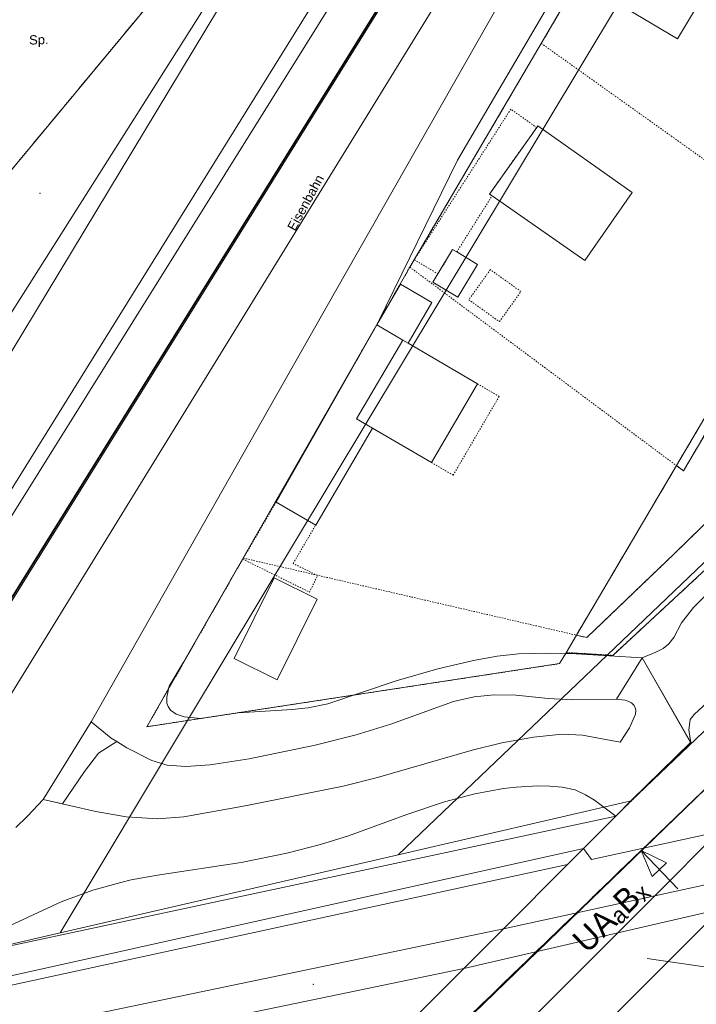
# Model space of a CAD drawing. Header units: millimetres. Extents: x -191 to 81095, y -508122 to 28741.
# Tile 191 of 251: x 5172 to 5223, y 10374 to 10449. Entities that reach past the tile are written whole.
import ezdxf
from ezdxf.enums import TextEntityAlignment as Align

# ---------------------------------------------------------------- set-up
doc = ezdxf.new("R2010")
doc.units = ezdxf.units.MM
for name, pattern in [('STRICHPUNKT', [1, 0.5, -0.25, 0, -0.25]), ('VE22-087 DB - VST Hervest-Dorsten ALK VA2736$0$1', [0]), ('VE22-087 DB - VST Hervest-Dorsten ALK VA2736$0$2', [0.16, 0.06, -0.1]), ('VE22-087 DB - VST Hervest-Dorsten ALK VA2736$0$3', [0.26, 0.11, -0.15])]:
    doc.linetypes.add(name, pattern=pattern)
doc.layers.get('0').update_dxf_attribs({"color": 251})
for name, color, linetype, lineweight in [('240620_Dorsten Achse$0$EB-62236R-A-ACHSE', 1, 'Continuous', 35), ('240620_Dorsten Achse$0$EB-62236R-A-PFEIL-LIN', 1, 'Continuous', 18), ('240620_Dorsten Achse$0$EB-62236R-A-PFEIL-TXT', 1, 'Continuous', 18), ('240620_Dorsten Achse$0$EB-62273R-A-ACHSE', 1, 'Continuous', 35), ('EB-2236R-A-ACHSE', 2, 'Continuous', 35), ('VE22-087 DB - VST Hervest-Dorsten ALK VA2736$0$AX_Bahnverkehr', 7, 'VE22-087 DB - VST Hervest-Dorsten ALK VA2736$0$1', 18), ('VE22-087 DB - VST Hervest-Dorsten ALK VA2736$0$AX_BauwerkImVerkehrsbereich', 7, 'VE22-087 DB - VST Hervest-Dorsten ALK VA2736$0$1', 18), ('VE22-087 DB - VST Hervest-Dorsten ALK VA2736$0$AX_BesondererBauwerkspunkt_G2300', 7, 'VE22-087 DB - VST Hervest-Dorsten ALK VA2736$0$1', 18), ('VE22-087 DB - VST Hervest-Dorsten ALK VA2736$0$AX_Flurstueck', 9, 'VE22-087 DB - VST Hervest-Dorsten ALK VA2736$0$1', 18), ('VE22-087 DB - VST Hervest-Dorsten ALK VA2736$0$AX_Gebaeude', 7, 'VE22-087 DB - VST Hervest-Dorsten ALK VA2736$0$1', 18), ('VE22-087 DB - VST Hervest-Dorsten ALK VA2736$0$AX_Gehoelz', 7, 'VE22-087 DB - VST Hervest-Dorsten ALK VA2736$0$1', 18), ('VE22-087 DB - VST Hervest-Dorsten ALK VA2736$0$AX_Gelaendekante', 7, 'VE22-087 DB - VST Hervest-Dorsten ALK VA2736$0$1', 18), ('VE22-087 DB - VST Hervest-Dorsten ALK VA2736$0$AX_Gleis', 7, 'VE22-087 DB - VST Hervest-Dorsten ALK VA2736$0$1', 18), ('VE22-087 DB - VST Hervest-Dorsten ALK VA2736$0$AX_SonstigesBauwerkOderSonstigeEinrichtung', 7, 'VE22-087 DB - VST Hervest-Dorsten ALK VA2736$0$1', 18), ('VE22-087 DB - VST Hervest-Dorsten ALK VA2736$0$AX_SportFreizeitUndErholungsflaeche', 7, 'VE22-087 DB - VST Hervest-Dorsten ALK VA2736$0$1', 18), ('VE22-087 DB - VST Hervest-Dorsten ALK VA2736$0$AX_Strassenverkehr', 7, 'VE22-087 DB - VST Hervest-Dorsten ALK VA2736$0$1', 18), ('VE22-087 DB - VST Hervest-Dorsten ALK VA2736$0$AX_Strassenverkehrsanlage', 7, 'VE22-087 DB - VST Hervest-Dorsten ALK VA2736$0$1', 18), ('VE22-087 DB - VST Hervest-Dorsten ALK VA2736$0$AX_Vegetationsmerkmal', 7, 'VE22-087 DB - VST Hervest-Dorsten ALK VA2736$0$1', 18), ('VE22-087 DB - VST Hervest-Dorsten ALK VA2736$0$AX_Wald', 7, 'VE22-087 DB - VST Hervest-Dorsten ALK VA2736$0$1', 18), ('VE22-087 DB - VST Hervest-Dorsten ALK VA2736$0$AX_Weg', 7, 'VE22-087 DB - VST Hervest-Dorsten ALK VA2736$0$1', 18)]:
    doc.layers.add(name, color=color, linetype=linetype, lineweight=lineweight)
doc.layers.add('XREF ALK Kataster', color=251, linetype='Continuous')
doc.styles.add('240620_Dorsten Achse$0$PROVI', font='PROVI.SHX')
doc.styles.add('VE22-087 DB - VST Hervest-Dorsten ALK VA2736$0$0', font='arial.ttf')

# ---------------------------------------------------------------- blocks, each defined once
blk = doc.blocks.new('VE22-087 DB - VST Hervest-Dorsten ALK VA2736$0$99')
at = {"color": 0}
blk.add_point((0, 0), dxfattribs=at)
blk = doc.blocks.new('VE22-087 DB - VST Hervest-Dorsten ALK VA2736')
at = {"layer": 'VE22-087 DB - VST Hervest-Dorsten ALK VA2736$0$AX_Bahnverkehr', "color": 253, "linetype": 'VE22-087 DB - VST Hervest-Dorsten ALK VA2736$0$1', "lineweight": 13, "ltscale": 0.5, "true_color": 0x999999}
for points in [[(5278.668, 10582.923, 0), (5152.563, 10380.9, 0), (5147.64, 10372.958, 0), (5146.413, 10370.985, 0), (5147.217, 10370.444, 0), (5163.088, 10373.891, 0), (5165.257, 10377.383, 0), (5170.401, 10385.642, 0), (5165.687, 10388.387, 0), (5284.614, 10581.726, 0), (5285.013, 10582.483, 0), (5280.225, 10585.331, 0)], [(5304.431, 10471.88, 0), (5218.28, 10389.641, 0), (5214.686, 10386.037, 0), (5215.276, 10385.219, 0), (5224.875, 10387.29, 0), (5308.702, 10467.76, 0), (5321.412, 10481.685, 0), (5318.213, 10485.036, 0)], [(5215.276, 10385.219, 0), (5214.686, 10386.037, 0), (5213.481, 10384.829, 0), (5208.637, 10379.974, 0), (5205.647, 10376.977, 0), (5196.178, 10367.486, 0), (5192.579, 10363.878, 0), (5200.335, 10365.572, 0), (5204.012, 10366.374, 0), (5217.274, 10379.669, 0), (5220.064, 10382.466, 0), (5224.875, 10387.29, 0)]]:
    blk.add_polyline3d(points, close=True, dxfattribs=at)
at = {"layer": 'VE22-087 DB - VST Hervest-Dorsten ALK VA2736$0$AX_BauwerkImVerkehrsbereich', "color": 253, "linetype": 'VE22-087 DB - VST Hervest-Dorsten ALK VA2736$0$1', "lineweight": 13, "ltscale": 0.5, "true_color": 0x999999}
blk.add_polyline3d([(5214.686, 10386.037, 0), (5213.481, 10384.829, 0), (5208.637, 10379.974, 0), (5205.647, 10376.977, 0), (5196.178, 10367.486, 0), (5192.579, 10363.878, 0), (5200.335, 10365.572, 0), (5204.012, 10366.374, 0), (5217.274, 10379.669, 0), (5220.064, 10382.466, 0), (5224.875, 10387.29, 0), (5215.276, 10385.219, 0)], close=True, dxfattribs=at)
at = {"layer": 'VE22-087 DB - VST Hervest-Dorsten ALK VA2736$0$AX_Flurstueck', "linetype": 'VE22-087 DB - VST Hervest-Dorsten ALK VA2736$0$1', "lineweight": 13, "ltscale": 0.5}
for points in [[(5271.922, 10590.443, 0), (5268.848, 10584.388, 0), (5248.128, 10547.614, 0), (5240.468, 10535.52, 0), (5234.677, 10526.379, 0), (5220.384, 10503.812, 0), (5209.329, 10486.359, 0), (5164.574, 10415.7, 0), (5162.696, 10412.736, 0), (5140.318, 10377.435, 0), (5136.455, 10371.316, 0), (5147.64, 10372.958, 0), (5146.413, 10370.985, 0), (5147.217, 10370.444, 0), (5163.088, 10373.891, 0), (5165.257, 10377.383, 0), (5175.145, 10379.671, 0), (5184.78, 10395.717, 0), (5233.557, 10476.946, 0), (5276.932, 10550.328, 0), (5284.525, 10563.173, 0), (5290.119, 10572.455, 0)], [(5325.296, 10409.4, 0), (5256.118, 10394.391, 0), (5255.759, 10400.637, 0), (5251.89, 10396.737, 0), (5235.038, 10391.489, 0), (5232.479, 10388.932, 0), (5227.681, 10384.129, 0), (5225.02, 10381.464, 0), (5209.976, 10366.403, 0), (5208.929, 10365.356, 0), (5210.668, 10361.899, 0), (5211.26, 10358.159, 0), (5210.699, 10354.403, 0), (5222.263, 10366.366, 0), (5224.534, 10368.714, 0), (5224.852, 10369.043, 0), (5226.24, 10370.482, 0), (5227.491, 10370.752, 0), (5229.794, 10371.249, 0), (5276.125, 10381.254, 0), (5278.192, 10381.7, 0), (5291.343, 10384.539, 0)], [(5219.485, 10377.733, 0), (5227.431, 10376.574, 0)]]:
    blk.add_polyline3d(points, dxfattribs=at)
for points in [[(5284.525, 10563.173, 0), (5276.932, 10550.328, 0), (5233.557, 10476.946, 0), (5184.78, 10395.717, 0), (5175.145, 10379.671, 0), (5200.692, 10385.573, 0), (5216.472, 10400.661, 0), (5233.875, 10417.302, 0), (5271.208, 10454.6, 0), (5273.571, 10456.961, 0), (5274.905, 10458.293, 0), (5296.33, 10479.699, 0), (5310.154, 10493.48, 0), (5308.994, 10496.615, 0), (5305.061, 10507.235, 0), (5303.875, 10512.507, 0), (5299.828, 10530.498, 0), (5290.654, 10571.271, 0), (5290.119, 10572.455, 0)], [(5218.444, 10505.415, 0), (5209.447, 10512.845, 0), (5209.299, 10512.967, 0), (5204.6, 10507.285, 0), (5201.678, 10503.751, 0), (5196.348, 10497.307, 0), (5194.107, 10494.598, 0), (5158.469, 10451.505, 0), (5156.675, 10449.337, 0), (5151.13, 10442.632, 0), (5143.817, 10433.254, 0), (5143.172, 10432.426, 0), (5164.574, 10415.7, 0), (5209.329, 10486.359, 0), (5220.384, 10503.812, 0)], [(5271.208, 10454.6, 0), (5233.875, 10417.302, 0), (5216.472, 10400.661, 0), (5200.692, 10385.573, 0), (5218.28, 10389.641, 0), (5214.686, 10386.037, 0), (5215.276, 10385.219, 0), (5224.875, 10387.29, 0), (5232.479, 10388.932, 0), (5235.038, 10391.489, 0), (5251.89, 10396.737, 0), (5255.759, 10400.637, 0), (5315.72, 10460.985, 0), (5308.702, 10467.76, 0), (5304.431, 10471.88, 0), (5296.33, 10479.699, 0), (5274.905, 10458.293, 0), (5273.571, 10456.961, 0)], [(5159.517, 10353.634, 0), (5173.581, 10356.791, 0), (5188.953, 10360.252, 0), (5192.579, 10363.878, 0), (5196.178, 10367.486, 0), (5205.647, 10376.977, 0), (5208.637, 10379.974, 0), (5213.481, 10384.829, 0), (5214.686, 10386.037, 0), (5218.28, 10389.641, 0), (5200.692, 10385.573, 0), (5175.145, 10379.671, 0), (5165.257, 10377.383, 0), (5163.088, 10373.891, 0), (5160.655, 10369.965, 0), (5159.008, 10367.309, 0), (5153.412, 10358.282, 0), (5151.237, 10354.773, 0), (5150.839, 10354.13, 0), (5149.069, 10351.283, 0)], [(5214.686, 10386.037, 0), (5213.481, 10384.829, 0), (5208.637, 10379.974, 0), (5205.647, 10376.977, 0), (5196.178, 10367.486, 0), (5192.579, 10363.878, 0), (5200.335, 10365.572, 0), (5204.012, 10366.374, 0), (5208.967, 10367.456, 0), (5209.976, 10366.403, 0), (5225.02, 10381.464, 0), (5227.681, 10384.129, 0), (5232.479, 10388.932, 0), (5224.875, 10387.29, 0), (5215.276, 10385.219, 0)]]:
    blk.add_polyline3d(points, close=True, dxfattribs=at)
at = {"layer": 'VE22-087 DB - VST Hervest-Dorsten ALK VA2736$0$AX_Gebaeude', "color": 7, "linetype": 'VE22-087 DB - VST Hervest-Dorsten ALK VA2736$0$1', "lineweight": 13, "ltscale": 0.5}
for points in [[(5216.582, 10450.312, 0), (5221.785, 10447.22, 0), (5224.052, 10451.028, 0), (5218.854, 10454.117, 0)], [(5218.362, 10435.601, 0), (5211.232, 10440.64, 0), (5211.146, 10440.519, 0), (5207.585, 10435.497, 0), (5207.777, 10435.364, 0), (5214.78, 10430.48, 0)], [(5204.796, 10431.309, 0), (5203.682, 10429.462, 0), (5203.299, 10428.827, 0), (5205.177, 10427.694, 0), (5206.674, 10430.176, 0), (5205.11, 10431.119, 0)], [(5201.443, 10424.218, 0), (5203.237, 10427.288, 0), (5200.849, 10428.684, 0), (5199.072, 10425.604, 0), (5201.031, 10424.46, 0)], [(5194.458, 10410.474, 0), (5198.743, 10417.806, 0), (5197.544, 10418.508, 0), (5201.031, 10424.46, 0), (5199.072, 10425.604, 0), (5191.472, 10412.22, 0)], [(5201.031, 10424.46, 0), (5197.544, 10418.508, 0), (5198.743, 10417.806, 0), (5203.196, 10415.203, 0), (5206.684, 10421.156, 0), (5201.443, 10424.218, 0)], [(5188.296, 10400.405, 0), (5191.552, 10398.793, 0), (5194.565, 10404.876, 0), (5191.309, 10406.489, 0)]]:
    blk.add_polyline3d(points, close=True, dxfattribs=at)
at = {"layer": 'VE22-087 DB - VST Hervest-Dorsten ALK VA2736$0$AX_Gehoelz', "color": 3, "linetype": 'VE22-087 DB - VST Hervest-Dorsten ALK VA2736$0$1', "lineweight": 13, "ltscale": 0.5, "true_color": 0x00ff00}
for points in [[(5271.922, 10590.443, 0), (5268.848, 10584.388, 0), (5248.128, 10547.614, 0), (5240.468, 10535.52, 0), (5234.677, 10526.379, 0), (5220.384, 10503.812, 0), (5209.329, 10486.359, 0), (5164.574, 10415.7, 0), (5162.696, 10412.736, 0), (5140.318, 10377.435, 0), (5136.455, 10371.316, 0), (5147.64, 10372.958, 0), (5152.563, 10380.9, 0), (5278.668, 10582.923, 0), (5280.225, 10585.331, 0), (5280.802, 10586.256, 0), (5278.301, 10587.817, 0), (5276.491, 10588.769, 0), (5275.081, 10589.438, 0), (5273.329, 10590.049, 0)], [(5287.41, 10578.727, 0), (5286.784, 10579.674, 0), (5284.614, 10581.726, 0), (5165.687, 10388.387, 0), (5170.401, 10385.642, 0), (5165.257, 10377.383, 0), (5175.145, 10379.671, 0), (5184.78, 10395.717, 0), (5181.701, 10395.246, 0), (5188.988, 10407.986, 0), (5201.564, 10429.974, 0), (5211.494, 10446.878, 0), (5221.676, 10464.28, 0), (5231.175, 10480.567, 0), (5242.373, 10499.059, 0), (5252.588, 10516.262, 0), (5263.041, 10533.32, 0), (5274.817, 10552.898, 0), (5276.932, 10550.328, 0), (5284.525, 10563.173, 0), (5290.119, 10572.455, 0), (5289.442, 10574.322, 0), (5288.736, 10576.031, 0), (5288.102, 10577.527, 0)], [(5309.799, 10490.961, 0), (5298.122, 10477.97, 0), (5283.631, 10463.211, 0), (5263.256, 10443.5, 0), (5223.268, 10406.533, 0), (5216.887, 10400.635, 0), (5216.472, 10400.661, 0), (5200.692, 10385.573, 0), (5218.28, 10389.641, 0), (5304.431, 10471.88, 0), (5318.213, 10485.036, 0), (5316.446, 10486.888, 0), (5312.051, 10491.491, 0), (5311.037, 10491.836, 0)]]:
    blk.add_polyline3d(points, close=True, dxfattribs=at)
at = {"layer": 'VE22-087 DB - VST Hervest-Dorsten ALK VA2736$0$AX_Gelaendekante', "color": 18, "linetype": 'VE22-087 DB - VST Hervest-Dorsten ALK VA2736$0$1', "lineweight": 13, "ltscale": 0.5, "true_color": 0x520000}
for points in [[(5311.538, 10491.516, 0), (5309.752, 10489.421, 0), (5299.832, 10477.85, 0), (5292.326, 10470.768, 0), (5283.493, 10461.491, 0), (5280.485, 10458.494, 0), (5271.255, 10449.686, 0), (5251.174, 10431.196, 0), (5229.823, 10410.445, 0), (5223.802, 10405.052, 0), (5222.977, 10404.262, 0), (5222.075, 10403.098, 0), (5221.493, 10401.987, 0), (5221.13, 10401.516, 0), (5220.697, 10401.163, 0), (5220.15, 10400.872, 0), (5219.12, 10400.45, 0)], [(5222.777, 10394.055, 0), (5222.635, 10394.997, 0), (5222.747, 10395.786, 0), (5223.029, 10396.155, 0), (5225.042, 10398.019, 0), (5269.756, 10442.448, 0), (5280.063, 10453.021, 0), (5310.876, 10484.828, 0), (5312.368, 10486.317, 0), (5313.202, 10486.877, 0), (5315.065, 10487.751, 0), (5317.948, 10488.772, 0)], [(5219.108, 10400.447, 0), (5217.165, 10397.336, 0)], [(5217.165, 10397.336, 0), (5219.108, 10400.447, 0), (5222.766, 10394.047, 0)], [(5219.12, 10400.45, 0), (5222.777, 10394.055, 0)], [(5171.806, 10387.625, 0), (5172.677, 10388.477, 0), (5173.866, 10389.749, 0), (5177.84, 10388.831, 0), (5180.149, 10388.427, 0), (5182.506, 10388.284, 0), (5184.488, 10388.442, 0), (5189.134, 10389.256, 0), (5196.525, 10390.752, 0), (5199.134, 10391.403, 0), (5206.275, 10393.48, 0), (5208.521, 10394.021, 0), (5210.911, 10394.46, 0), (5213.064, 10394.686, 0), (5214.616, 10394.599, 0), (5217.447, 10394.076, 0), (5218.166, 10395.149, 0), (5218.614, 10396.193, 0), (5218.631, 10396.465, 0), (5218.569, 10396.707, 0), (5218.481, 10396.861, 0), (5218.311, 10397.037, 0), (5218.091, 10397.14, 0), (5217.831, 10397.238, 0), (5217.165, 10397.336, 0)], [(5173.867, 10389.751, 0), (5177.508, 10395.602, 0)], [(5177.508, 10395.602, 0), (5179.012, 10394.384, 0), (5179.429, 10394.125, 0)], [(5222.766, 10394.047, 0), (5218.317, 10389.685, 0), (5217.11, 10388.486, 0), (5215.506, 10389.703, 0), (5214.819, 10390.108, 0), (5214.04, 10390.464, 0), (5213.057, 10390.669, 0), (5212.142, 10390.753, 0), (5211.227, 10390.768, 0), (5209.587, 10390.683, 0), (5208.63, 10390.576, 0), (5206.468, 10390.181, 0), (5204.173, 10389.562, 0), (5201.334, 10388.61, 0), (5196.923, 10387.011, 0), (5194.818, 10386.339, 0), (5192.271, 10385.68, 0), (5188.823, 10384.986, 0), (5182.518, 10384.021, 0), (5180.528, 10383.664, 0), (5179.738, 10383.485, 0), (5177.63, 10382.905, 0), (5175.243, 10382.005, 0), (5165.277, 10377.398, 0)], [(5179.429, 10394.125, 0), (5178.049, 10393.24, 0), (5176.996, 10391.862, 0), (5175.323, 10389.417, 0)], [(5175.323, 10389.417, 0), (5173.867, 10389.751, 0)], [(5217.109, 10388.48, 0), (5165.263, 10377.373, 0)], [(5214.679, 10386.042, 0), (5217.109, 10388.48, 0)], [(5163.593, 10374.691, 0), (5214.679, 10386.042, 0)]]:
    blk.add_polyline3d(points, dxfattribs=at)
at = {"layer": 'VE22-087 DB - VST Hervest-Dorsten ALK VA2736$0$AX_SonstigesBauwerkOderSonstigeEinrichtung', "color": 7, "linetype": 'VE22-087 DB - VST Hervest-Dorsten ALK VA2736$0$3', "lineweight": 13, "ltscale": 0.5}
for points in [[(5211.494, 10446.878, 0), (5214.299, 10444.876, 0), (5231.912, 10432.307, 0)], [(5201.564, 10429.974, 0), (5204.18, 10428.025, 0), (5221.701, 10414.971, 0)], [(5188.988, 10407.986, 0), (5191.762, 10407.344, 0), (5214.146, 10402.162, 0)], [(5212.878, 10400.012, 0), (5181.701, 10395.246, 0)], [(5217.115, 10388.485, 0), (5222.775, 10394.037, 0)]]:
    blk.add_polyline3d(points, dxfattribs=at)
for points in [[(5201.898, 10430.525, 0), (5203.682, 10429.462, 0), (5204.796, 10431.309, 0), (5205.11, 10431.119, 0), (5207.777, 10435.364, 0), (5207.585, 10435.497, 0), (5211.146, 10440.519, 0), (5209.189, 10441.906, 0)], [(5207.645, 10429.781, 0), (5206.018, 10427.506, 0), (5208.33, 10425.853, 0), (5209.956, 10428.128, 0)], [(5204.825, 10414.251, 0), (5208.313, 10420.204, 0), (5206.684, 10421.156, 0), (5203.196, 10415.203, 0)], [(5191.472, 10412.22, 0), (5188.951, 10407.907, 0), (5193.981, 10405.418, 0), (5194.597, 10406.662, 0), (5192.761, 10407.571, 0), (5194.458, 10410.474, 0)]]:
    blk.add_polyline3d(points, close=True, dxfattribs=at)
at = {"layer": 'VE22-087 DB - VST Hervest-Dorsten ALK VA2736$0$AX_SportFreizeitUndErholungsflaeche', "color": 253, "linetype": 'VE22-087 DB - VST Hervest-Dorsten ALK VA2736$0$1', "lineweight": 13, "ltscale": 0.5, "true_color": 0x999999}
for points in [[(5263.041, 10533.32, 0), (5252.588, 10516.262, 0), (5242.373, 10499.059, 0), (5231.175, 10480.567, 0), (5221.676, 10464.28, 0), (5211.494, 10446.878, 0), (5201.564, 10429.974, 0), (5188.988, 10407.986, 0), (5181.701, 10395.246, 0), (5184.78, 10395.717, 0), (5212.878, 10400.012, 0), (5213.36, 10400.829, 0), (5214.146, 10402.162, 0), (5221.701, 10414.971, 0), (5231.912, 10432.307, 0), (5235.962, 10439.296, 0), (5242.017, 10449.556, 0), (5252.149, 10466.674, 0), (5262.359, 10483.879, 0), (5272.616, 10501.091, 0), (5282.45, 10517.62, 0), (5291.444, 10532.697, 0), (5276.932, 10550.328, 0), (5274.817, 10552.898, 0)], [(5194.107, 10494.598, 0), (5196.607, 10492.558, 0), (5179.79, 10471.867, 0), (5185.629, 10467.261, 0), (5183.494, 10464.971, 0), (5177.821, 10469.665, 0), (5161.067, 10449.418, 0), (5158.469, 10451.505, 0), (5156.675, 10449.337, 0), (5164.452, 10443.297, 0), (5162.339, 10440.691, 0), (5157.119, 10444.941, 0), (5147.702, 10433.468, 0), (5162.324, 10421.439, 0), (5170.224, 10431.441, 0), (5168.169, 10433.338, 0), (5190.246, 10459.954, 0), (5187.377, 10462.435, 0), (5207.45, 10487.942, 0), (5196.348, 10497.307, 0)], [(5207.45, 10487.942, 0), (5187.377, 10462.435, 0), (5190.246, 10459.954, 0), (5168.169, 10433.338, 0), (5170.224, 10431.441, 0), (5162.324, 10421.439, 0), (5147.702, 10433.468, 0), (5157.119, 10444.941, 0), (5162.339, 10440.691, 0), (5164.452, 10443.297, 0), (5156.675, 10449.337, 0), (5151.13, 10442.632, 0), (5143.817, 10433.254, 0), (5143.172, 10432.426, 0), (5164.574, 10415.7, 0), (5209.329, 10486.359, 0)]]:
    blk.add_polyline3d(points, close=True, dxfattribs=at)
at = {"layer": 'VE22-087 DB - VST Hervest-Dorsten ALK VA2736$0$AX_Strassenverkehr', "color": 253, "linetype": 'VE22-087 DB - VST Hervest-Dorsten ALK VA2736$0$1', "lineweight": 13, "ltscale": 0.5, "true_color": 0x999999}
for points in [[(5325.436, 10408.84, 0), (5256.202, 10393.806, 0), (5242.913, 10391.06, 0), (5232.479, 10388.932, 0), (5224.875, 10387.29, 0), (5215.276, 10385.219, 0), (5214.686, 10386.037, 0), (5213.481, 10384.829, 0), (5163.088, 10373.891, 0), (5147.217, 10370.444, 0), (5146.413, 10370.985, 0), (5145.886, 10370.136, 0), (5137.152, 10368.149, 0), (5126.774, 10365.788, 0), (5115.35, 10363.093, 0), (5105.114, 10360.781, 0), (5093.274, 10357.775, 0)], [(5337.66, 10406.219, 0), (5225.02, 10381.464, 0), (5217.274, 10379.669, 0), (5205.647, 10376.977, 0), (5159.008, 10367.309, 0), (5141.733, 10363.433, 0), (5132.713, 10361.537, 0), (5121.08, 10358.887, 0), (5107.682, 10355.796, 0), (5089.185, 10350.826, 0)], [(5091.938, 10353.725, 0), (5104.503, 10357.052, 0), (5125.711, 10361.963, 0), (5143.164, 10365.743, 0), (5160.655, 10369.965, 0), (5208.637, 10379.974, 0), (5220.064, 10382.466, 0), (5227.681, 10384.129, 0), (5331.616, 10406.716, 0)], [(5331.616, 10406.716, 0), (5227.681, 10384.129, 0), (5220.064, 10382.466, 0), (5208.637, 10379.974, 0), (5160.655, 10369.965, 0), (5143.164, 10365.743, 0), (5125.711, 10361.963, 0), (5104.503, 10357.052, 0), (5091.938, 10353.725, 0)], [(5089.185, 10350.826, 0), (5107.682, 10355.796, 0), (5121.08, 10358.887, 0), (5132.713, 10361.537, 0), (5141.733, 10363.433, 0), (5159.008, 10367.309, 0), (5205.647, 10376.977, 0), (5217.274, 10379.669, 0), (5225.02, 10381.464, 0), (5337.66, 10406.219, 0)]]:
    blk.add_polyline3d(points, dxfattribs=at)
blk.add_polyline3d([(5218.28, 10389.641, 0), (5200.692, 10385.573, 0), (5175.145, 10379.671, 0), (5165.257, 10377.383, 0), (5163.088, 10373.891, 0), (5213.481, 10384.829, 0), (5214.686, 10386.037, 0)], close=True, dxfattribs=at)
at = {"layer": 'VE22-087 DB - VST Hervest-Dorsten ALK VA2736$0$AX_Strassenverkehrsanlage', "color": 7, "linetype": 'VE22-087 DB - VST Hervest-Dorsten ALK VA2736$0$1', "lineweight": 13, "ltscale": 0.5, "true_color": 0xf7f7f0}
for points in [[(5208.637, 10379.974, 0), (5220.064, 10382.466, 0)], [(5160.655, 10369.965, 0), (5208.637, 10379.974, 0)]]:
    blk.add_polyline3d(points, dxfattribs=at)
at = {"layer": 'VE22-087 DB - VST Hervest-Dorsten ALK VA2736$0$AX_Vegetationsmerkmal', "color": 7, "linetype": 'VE22-087 DB - VST Hervest-Dorsten ALK VA2736$0$1', "lineweight": 13, "ltscale": 0.5}
blk.add_polyline3d([(5331.616, 10406.716, 0), (5227.681, 10384.129, 0), (5220.064, 10382.466, 0), (5208.637, 10379.974, 0), (5160.655, 10369.965, 0), (5159.008, 10367.309, 0), (5205.647, 10376.977, 0), (5217.274, 10379.669, 0), (5225.02, 10381.464, 0), (5337.66, 10406.219, 0), (5351.993, 10409.935, 0), (5351.616, 10411.753, 0)], close=True, dxfattribs=at)
at = {"layer": 'VE22-087 DB - VST Hervest-Dorsten ALK VA2736$0$AX_Wald', "color": 3, "linetype": 'VE22-087 DB - VST Hervest-Dorsten ALK VA2736$0$1', "lineweight": 13, "ltscale": 0.5, "true_color": 0x00ff00}
for points in [[(5226.109, 10421.136, 0), (5222.222, 10414.583, 0), (5221.701, 10414.971, 0), (5214.146, 10402.162, 0), (5214.931, 10401.981, 0), (5221.518, 10408.297, 0), (5230.946, 10417.494, 0)], [(5213.36, 10400.829, 0), (5212.878, 10400.012, 0), (5184.78, 10395.717, 0), (5175.145, 10379.671, 0), (5200.692, 10385.573, 0), (5216.472, 10400.661, 0), (5214.122, 10400.808, 0), (5214.121, 10400.808, 0)]]:
    blk.add_polyline3d(points, close=True, dxfattribs=at)
at = {"layer": 'VE22-087 DB - VST Hervest-Dorsten ALK VA2736$0$AX_Weg', "color": 7, "linetype": 'VE22-087 DB - VST Hervest-Dorsten ALK VA2736$0$2', "lineweight": 13, "ltscale": 0.5}
for points in [[(5231.912, 10432.307, 0), (5221.701, 10414.971, 0), (5222.222, 10414.583, 0), (5226.109, 10421.136, 0)], [(5230.946, 10417.494, 0), (5221.518, 10408.297, 0), (5214.931, 10401.981, 0), (5214.146, 10402.162, 0), (5213.36, 10400.829, 0), (5214.121, 10400.808, 0), (5214.122, 10400.808, 0), (5216.472, 10400.661, 0), (5216.887, 10400.635, 0), (5223.268, 10406.533, 0)]]:
    blk.add_polyline3d(points, dxfattribs=at)
at = {"layer": 'VE22-087 DB - VST Hervest-Dorsten ALK VA2736$0$AX_BesondererBauwerkspunkt_G2300', "color": 7, "xscale": 0.5, "yscale": 0.5, "zscale": 0.5}
for p, rotation in [((5214.686, 10386.037), 1.589543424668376), ((5215.276, 10385.219), 1.589543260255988)]:
    blk.add_blockref('VE22-087 DB - VST Hervest-Dorsten ALK VA2736$0$99', p, dxfattribs=dict(at, rotation=rotation))
at = {"layer": 'VE22-087 DB - VST Hervest-Dorsten ALK VA2736$0$AX_Vegetationsmerkmal', "color": 7, "xscale": 0.5, "yscale": 0.5, "zscale": 0.5}
for p, rotation in [((5173.634, 10435.559), 1.589553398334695), ((5194.264, 10375.78), 1.58954151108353)]:
    blk.add_blockref('VE22-087 DB - VST Hervest-Dorsten ALK VA2736$0$99', p, dxfattribs=dict(at, rotation=rotation))
at = {"layer": 'VE22-087 DB - VST Hervest-Dorsten ALK VA2736$0$AX_Bahnverkehr', "color": 7, "insert": (5193.384, 10435.013), "char_height": 0.7, "attachment_point": 2, "rotation": 61.32255, "style": 'VE22-087 DB - VST Hervest-Dorsten ALK VA2736$0$0', "bg_fill": 3, "box_fill_scale": 1, "bg_fill_color": 256, "bg_fill_transparency": 0}
blk.add_mtext('Eisenbahn', dxfattribs=at)
at = {"layer": 'VE22-087 DB - VST Hervest-Dorsten ALK VA2736$0$AX_SportFreizeitUndErholungsflaeche', "color": 7, "insert": (5173.534, 10447.507), "char_height": 0.7, "attachment_point": 2, "rotation": 1.58956, "style": 'VE22-087 DB - VST Hervest-Dorsten ALK VA2736$0$0', "bg_fill": 3, "box_fill_scale": 1, "bg_fill_color": 256, "bg_fill_transparency": 0}
blk.add_mtext('Sp.', dxfattribs=at)
at = {"layer": 'VE22-087 DB - VST Hervest-Dorsten ALK VA2736$0$AX_Gelaendekante', "color": 18, "linetype": 'VE22-087 DB - VST Hervest-Dorsten ALK VA2736$0$1', "lineweight": 13, "ltscale": 0.5, "true_color": 0x520000}
for points in [[(5148.868, 10374.946, 0), (5147.991, 10375.607, 0), (5147.364, 10376.162, 0), (5146.566, 10377.064, 0), (5146.163, 10377.702, 0), (5146.013, 10378.539, 0), (5146.149, 10379.504, 0), (5146.663, 10380.717, 0), (5149.496, 10386.315, 0), (5150.675, 10388.298, 0), (5156.513, 10398.155, 0), (5158.554, 10402.204, 0), (5202.699, 10475.382, 0), (5209.342, 10486.353, 0), (5240.487, 10535.508, 0)], [(5233.911, 10516.179, 0), (5224.101, 10501.667, 0), (5207.909, 10472.458, 0), (5201.998, 10462.367, 0), (5164.986, 10402.754, 0), (5163.087, 10400.544, 0), (5160.978, 10397.816, 0), (5158.592, 10394.33, 0), (5156.441, 10390.695, 0), (5155.48, 10388.816, 0), (5153.829, 10384.931, 0), (5152.642, 10381.191, 0)], [(5231.834, 10483.514, 0), (5205.158, 10438.066, 0), (5199.136, 10425.772, 0), (5184.475, 10400.126, 0), (5183.379, 10398.297, 0), (5183.213, 10397.466, 0), (5183.223, 10397.028, 0), (5183.301, 10396.763, 0), (5183.478, 10396.503, 0), (5183.92, 10396.186, 0), (5184.528, 10395.982, 0), (5185.778, 10395.863, 0), (5188.602, 10396.294, 0), (5192.683, 10396.536, 0), (5193.877, 10396.66, 0), (5195.361, 10396.967, 0), (5200.526, 10398.704, 0), (5203.671, 10399.617, 0), (5206.361, 10400.253, 0), (5208.159, 10400.572, 0), (5209.78, 10400.745, 0), (5212.139, 10400.811, 0), (5214.119, 10400.758, 0), (5219.108, 10400.447, 0)], [(5217.165, 10397.336, 0), (5213.833, 10397.279, 0), (5212.009, 10397.366, 0), (5209.582, 10397.638, 0), (5207.934, 10397.656, 0), (5206.415, 10397.502, 0), (5204.862, 10397.145, 0), (5200.136, 10395.442, 0), (5197.522, 10394.64, 0), (5194.411, 10393.839, 0), (5189.423, 10392.824, 0), (5186.487, 10392.37, 0), (5184.658, 10392.23, 0), (5183.23, 10392.342, 0), (5182.074, 10392.685, 0), (5180.189, 10393.65, 0), (5179.43, 10394.127, 0), (5179.013, 10394.388, 0), (5177.509, 10395.604, 0), (5195.938, 10428.15, 0), (5224.452, 10478.288, 0), (5248.795, 10519.405, 0)]]:
    blk.add_polyline3d(points, dxfattribs=at)
at = {"layer": 'VE22-087 DB - VST Hervest-Dorsten ALK VA2736$0$AX_Gleis', "color": 7, "linetype": 'VE22-087 DB - VST Hervest-Dorsten ALK VA2736$0$1', "lineweight": 13, "ltscale": 0.5}
for points in [[(5033.189, 10102.355, 0), (5043.934, 10139.067, 0), (5052.81, 10167.526, 0), (5060.804, 10190.97, 0), (5067.68, 10209.393, 0), (5074.659, 10226.915, 0), (5083.968, 10248.313, 0), (5091.9, 10265.469, 0), (5103.368, 10288.341, 0), (5119.199, 10318.212, 0), (5127.801, 10333.215, 0), (5134.908, 10345.426, 0), (5138.993, 10352.273, 0), (5150.626, 10371.185, 0), (5282.671, 10583.876, 0)], [(5042.602, 10102.268, 0), (5048.322, 10121.114, 0), (5054.649, 10140.877, 0), (5060.519, 10157.347, 0), (5065.178, 10169.284, 0), (5072.472, 10186.815, 0), (5077.506, 10197.975, 0), (5083.524, 10210.52, 0), (5090.385, 10223.815, 0), (5097.563, 10236.981, 0), (5106.342, 10251.98, 0), (5116.274, 10267.874, 0), (5123.478, 10278.723, 0), (5135.465, 10295.617, 0), (5148.333, 10311.947, 0), (5160.581, 10326.512, 0), (5171.638, 10338.704, 0), (5182.442, 10350.105, 0), (5197.491, 10364.951, 0), (5219.298, 10386.087, 0), (5319.782, 10483.391, 0)]]:
    blk.add_polyline3d(points, dxfattribs=at)
at = {"layer": 'VE22-087 DB - VST Hervest-Dorsten ALK VA2736$0$AX_SonstigesBauwerkOderSonstigeEinrichtung', "color": 7, "linetype": 'VE22-087 DB - VST Hervest-Dorsten ALK VA2736$0$3', "lineweight": 13, "ltscale": 0.5}
for points in [[(5181.701, 10395.246, 0), (5188.988, 10407.986, 0), (5201.564, 10429.974, 0), (5211.494, 10446.878, 0), (5221.676, 10464.28, 0), (5231.175, 10480.567, 0), (5242.373, 10499.059, 0), (5252.588, 10516.262, 0), (5263.041, 10533.32, 0), (5274.817, 10552.898, 0), (5276.932, 10550.328, 0), (5291.444, 10532.697, 0), (5282.45, 10517.62, 0), (5272.616, 10501.091, 0), (5262.359, 10483.879, 0), (5252.149, 10466.674, 0), (5242.017, 10449.556, 0), (5235.962, 10439.296, 0), (5231.912, 10432.307, 0), (5221.701, 10414.971, 0), (5214.146, 10402.162, 0), (5212.878, 10400.012, 0)], [(5207.45, 10487.942, 0), (5187.377, 10462.435, 0), (5190.246, 10459.954, 0), (5168.169, 10433.338, 0), (5170.224, 10431.441, 0), (5162.324, 10421.439, 0), (5147.702, 10433.468, 0), (5157.119, 10444.941, 0), (5162.339, 10440.691, 0), (5164.452, 10443.297, 0), (5156.675, 10449.337, 0)]]:
    blk.add_polyline3d(points, dxfattribs=at)
at = {"layer": 'VE22-087 DB - VST Hervest-Dorsten ALK VA2736$0$AX_Vegetationsmerkmal', "color": 7, "linetype": 'VE22-087 DB - VST Hervest-Dorsten ALK VA2736$0$1', "lineweight": 13, "ltscale": 0.5}
blk.add_polyline3d([(5207.45, 10487.942, 0), (5187.377, 10462.435, 0), (5190.246, 10459.954, 0), (5168.169, 10433.338, 0), (5170.224, 10431.441, 0), (5162.324, 10421.439, 0), (5147.702, 10433.468, 0), (5157.119, 10444.941, 0), (5162.339, 10440.691, 0), (5164.452, 10443.297, 0), (5156.675, 10449.337, 0), (5151.13, 10442.632, 0), (5143.172, 10432.426, 0), (5164.574, 10415.7, 0), (5209.329, 10486.359, 0)], close=True, dxfattribs=at)

msp = doc.modelspace()

# ---------------------------------------------------------------- linework, layer by layer
at = {"layer": 'EB-2236R-A-ACHSE', "color": 251, "linetype": 'STRICHPUNKT', "ltscale": 10, "flags": 128}
msp.add_lwpolyline([(4859.502, 9422.799), (4872.511, 9471.077, 0.017829), (4877.336, 9491.914), (4880.465, 9508.02), (4883.328, 9522.752, -0.017829), (4892.816, 9563.73), (4973.336, 9862.553, -0.005234), (4993.14, 9933.103), (5038.787, 10089.402, -0.000207), (5041.243, 10097.8, -0.000622), (5043.007, 10103.796, -0.001037), (5045.268, 10111.383, -0.001452), (5047.324, 10118.162, -0.001867), (5049.623, 10125.563, -0.002282), (5051.83, 10132.469, -0.002696), (5054.241, 10139.759, -0.003111), (5056.621, 10146.683, -0.066775), (5124.742, 10280.593, -0.032347), (5164.803, 10331.303, -0.004102), (5170.572, 10337.602, -0.003555), (5176.723, 10344.115, -0.003008), (5182.611, 10350.188, -0.002461), (5188.975, 10356.61, -0.001914), (5194.843, 10362.429, -0.001367), (5201.444, 10368.889, -0.00082), (5206.677, 10373.967, -0.000273), (5214.02, 10381.059), (5282.892, 10447.511)], format="xyb", dxfattribs=at)

# ---------------------------------------------------------------- next in the draw order: block references
at = {"layer": 'XREF ALK Kataster', "color": 251}
msp.add_blockref('VE22-087 DB - VST Hervest-Dorsten ALK VA2736', (0, 0), dxfattribs=at)

# ---------------------------------------------------------------- next in the draw order: linework, layer by layer
at = {"layer": '240620_Dorsten Achse$0$EB-62236R-A-ACHSE', "color": 251}
msp.add_line((5219.027, 10385.881), (5282.877, 10447.487), dxfattribs=at)
at = {"layer": '240620_Dorsten Achse$0$EB-62236R-A-ACHSE', "color": 251, "flags": 128}
msp.add_lwpolyline([(5162.803, 10329.046, -0.004781), (5169.414, 10336.357, -0.004393), (5176.349, 10343.748, -0.001957), (5179.754, 10347.286, -0.001763), (5183.308, 10350.924, -0.00155), (5186.733, 10354.384, -0.001327), (5190.361, 10358.007, -0.0011), (5193.781, 10361.389, -0.000876), (5197.483, 10365.022, -0.000664), (5200.856, 10368.311, -0.000469), (5204.647, 10371.992, -0.00046), (5210.114, 10377.279, -0.000071), (5219.027, 10385.881)], format="xyb", dxfattribs=at)
at = {"layer": '240620_Dorsten Achse$0$EB-62236R-A-PFEIL-LIN', "color": 251, "flags": 128}
msp.add_lwpolyline([(5221.804, 10383.003), (5219.027, 10385.881), (5220.956, 10384.963), (5219.876, 10383.921), (5219.027, 10385.881)], dxfattribs=at)
at = {"layer": '240620_Dorsten Achse$0$EB-62273R-A-ACHSE', "color": 251}
msp.add_line((5161.758, 10389.32), (5308.175, 10625.009), dxfattribs=at)

# ---------------------------------------------------------------- next in the draw order: texts
at = {"layer": '240620_Dorsten Achse$0$EB-62236R-A-PFEIL-TXT', "color": 251, "style": '240620_Dorsten Achse$0$PROVI'}
msp.add_text('UAₐBₓ', height=1.8, rotation=43.97524, dxfattribs=at).set_placement((5218.462, 10383.947), align=Align.TOP_RIGHT)

doc.saveas('drawing.dxf')
